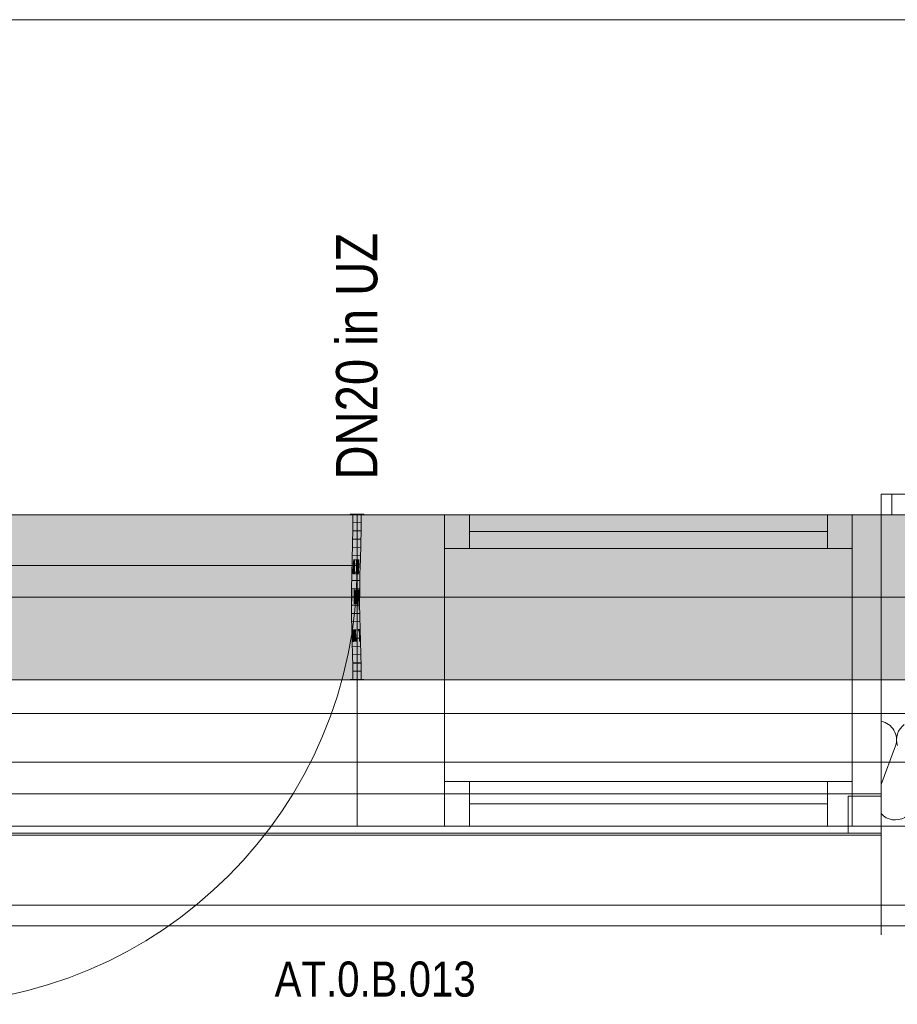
# Model space of a CAD drawing. Extents: x -720 to 300, y 62 to 1162.
# Tile 4 of 143: x -594 to -552, y 204 to 252. Entities that reach past the tile are written whole.
import ezdxf
from ezdxf.lldxf.tags import DXFTag

# ---------------------------------------------------------------- set-up
doc = ezdxf.new("R2010")
doc.units = 0
doc.layers.get('0').update_dxf_attribs({"lineweight": 13})
for name, color, linetype, lineweight, true_color in [('30 -33 Aussenwände- 2 nichttragend', 7, 'Continuous', 9, 0x003dff), ('30 -33 Aussenwände- 7 Fassade_ Elemente', 7, 'Continuous', 9, 0x00aacc), ('30 -34 Innenwände- 2 nichttragend', 7, 'Continuous', 18, 0xff7fe6), ('30 -35 Decken- 1 Konstruktion-Träger- Stahlbeton', 7, 'Continuous', 13, 0x33aa00), ('70 -72 Beschriftung- 1 Beschriftung allgemein', 7, 'Continuous', 9, 0xff6633), ('70 -76 Bemaßung- 2 Allgemein', 9, 'Continuous', 5, 0x808080), ('E_Leerrohr 20', 7, 'Continuous', 13, 0xcc0099), ('E_Leerrohr 20-Shading', 7, 'Continuous', 13, 0xcc0099), ('iwb_Schraffur_Unterzug', 7, 'Continuous', 5, 0xffffcc)]:
    doc.layers.add(name, color=color, linetype=linetype, lineweight=lineweight, true_color=true_color)
doc.layers.add('70 -71 Achsen- 1 Gebäudeachsen', color=7, linetype='STRICHPUNKT2-A06G94018I', lineweight=18)
doc.layers.add('Detailelementbeschriftung', color=7, linetype='Continuous', lineweight=9)
doc.styles.get("Standard").update_dxf_attribs({"font": 'ARIALN.TTF'})
tags = doc.linetypes.add('fein_strichliert-A06G94028I', pattern=[4, 1, -2, 1]).pattern_tags.tags
tags[8:9] = [DXFTag(74, 4), DXFTag(75, 0), DXFTag(340, '0'), DXFTag(46, 0.0), DXFTag(50, 0.0), DXFTag(44, 0.0), DXFTag(45, 0.0)]
tags[6:7] = [DXFTag(74, 4), DXFTag(75, 0), DXFTag(340, '0'), DXFTag(46, 0.0), DXFTag(50, 0.0), DXFTag(44, 0.0), DXFTag(45, 0.0)]
tags[4:5] = [DXFTag(74, 4), DXFTag(75, 0), DXFTag(340, '0'), DXFTag(46, 0.0), DXFTag(50, 0.0), DXFTag(44, 0.0), DXFTag(45, 0.0)]
tags = doc.linetypes.add('STRICHPUNKT2', pattern=[12.7, 6.35, -3.175, 0, -3.175]).pattern_tags.tags
tags[10:11] = [DXFTag(74, 4), DXFTag(75, 0), DXFTag(340, '0'), DXFTag(46, 0.0), DXFTag(50, 0.0), DXFTag(44, 0.0), DXFTag(45, 0.0)]
tags[8:9] = [DXFTag(74, 4), DXFTag(75, 0), DXFTag(340, '0'), DXFTag(46, 0.0), DXFTag(50, 0.0), DXFTag(44, 0.0), DXFTag(45, 0.0)]
tags[6:7] = [DXFTag(74, 4), DXFTag(75, 0), DXFTag(340, '0'), DXFTag(46, 0.0), DXFTag(50, 0.0), DXFTag(44, 0.0), DXFTag(45, 0.0)]
tags[4:5] = [DXFTag(74, 4), DXFTag(75, 0), DXFTag(340, '0'), DXFTag(46, 0.0), DXFTag(50, 0.0), DXFTag(44, 0.0), DXFTag(45, 0.0)]
tags = doc.linetypes.add('STRICHPUNKT2-A06G94018I', pattern=[12.7, 6.35, -3.175, 0, -3.175]).pattern_tags.tags
tags[10:11] = [DXFTag(74, 4), DXFTag(75, 0), DXFTag(340, '0'), DXFTag(46, 0.0), DXFTag(50, 0.0), DXFTag(44, 0.0), DXFTag(45, 0.0)]
tags[8:9] = [DXFTag(74, 4), DXFTag(75, 0), DXFTag(340, '0'), DXFTag(46, 0.0), DXFTag(50, 0.0), DXFTag(44, 0.0), DXFTag(45, 0.0)]
tags[6:7] = [DXFTag(74, 4), DXFTag(75, 0), DXFTag(340, '0'), DXFTag(46, 0.0), DXFTag(50, 0.0), DXFTag(44, 0.0), DXFTag(45, 0.0)]
tags[4:5] = [DXFTag(74, 4), DXFTag(75, 0), DXFTag(340, '0'), DXFTag(46, 0.0), DXFTag(50, 0.0), DXFTag(44, 0.0), DXFTag(45, 0.0)]

# ---------------------------------------------------------------- blocks, each defined once
blk = doc.blocks.new('Shading-A06G93YH8I', base_point=(-577.718, 225.02))
at = {"layer": 'E_Leerrohr 20-Shading', "color": 223, "true_color": 0xc67fb4}
for points in [[(-577.999, 227.924), (-578.057, 227.924), (-578.005, 227.201), (-578.064, 227.202)], [(-577.702, 227.924), (-577.716, 227.924), (-577.71, 227.197), (-577.722, 227.197)], [(-577.668, 227.196), (-577.657, 227.924), (-577.71, 227.197), (-577.702, 227.924)], [(-577.664, 227.196), (-577.657, 227.924), (-577.668, 227.196)], [(-578.005, 227.201), (-578.064, 227.202), (-578.022, 226.478), (-578.079, 226.479)], [(-578.02, 226.478), (-578.005, 227.201), (-578.022, 226.478)], [(-577.71, 227.197), (-577.722, 227.197), (-577.73, 226.471), (-577.738, 226.471)], [(-577.73, 226.471), (-577.714, 226.47), (-577.71, 227.197), (-577.692, 227.197)], [(-577.714, 226.47), (-577.694, 226.47), (-577.692, 227.197), (-577.668, 227.196)], [(-577.679, 226.47), (-577.664, 227.196), (-577.694, 226.47), (-577.668, 227.196)], [(-578.022, 226.478), (-578.079, 226.479), (-578.045, 225.753), (-578.099, 225.755)], [(-578.045, 225.753), (-578.041, 225.753), (-578.022, 226.478), (-578.02, 226.478)], [(-578.041, 225.753), (-578.04, 225.753), (-578.02, 226.478)], [(-577.73, 226.471), (-577.738, 226.471), (-577.755, 225.746), (-577.757, 225.746)], [(-577.73, 226.471), (-577.755, 225.746), (-577.729, 226.471), (-577.752, 225.746)], [(-577.752, 225.746), (-577.741, 225.745), (-577.729, 226.471), (-577.714, 226.47)], [(-577.741, 225.745), (-577.728, 225.745), (-577.714, 226.47), (-577.694, 226.47)], [(-577.699, 225.744), (-577.679, 226.47), (-577.728, 225.745), (-577.694, 226.47)], [(-578.118, 225.029), (-578.053, 225.479), (-578.099, 225.755), (-578.045, 225.753)], [(-578.068, 225.028), (-578.062, 225.158), (-578.118, 225.029), (-578.053, 225.479)], [(-578.059, 225.028), (-578.046, 225.527), (-578.068, 225.028)], [(-578.053, 225.479), (-578.062, 225.158), (-578.047, 225.518), (-578.049, 225.463)], [(-578.045, 225.753), (-578.053, 225.479), (-578.041, 225.753), (-578.047, 225.518)], [(-578.049, 225.463), (-578.046, 225.527), (-578.047, 225.518)], [(-578.047, 225.518), (-578.046, 225.527), (-578.041, 225.753), (-578.04, 225.753)], [(-577.764, 225.484), (-577.776, 225.022), (-577.763, 225.375), (-577.774, 225.022)], [(-577.774, 225.022), (-577.767, 225.021), (-577.763, 225.375), (-577.762, 225.179)], [(-577.755, 225.746), (-577.764, 225.484), (-577.752, 225.746), (-577.763, 225.375)], [(-577.755, 225.746), (-577.757, 225.746), (-577.764, 225.484)], [(-577.763, 225.375), (-577.762, 225.179), (-577.752, 225.746), (-577.741, 225.745)], [(-577.762, 225.179), (-577.76, 225.021), (-577.741, 225.745), (-577.728, 225.745)], [(-577.718, 225.02), (-577.699, 225.744), (-577.76, 225.021), (-577.728, 225.745)], [(-578.068, 225.028), (-578.118, 225.029), (-578.092, 224.302), (-578.131, 224.302)], [(-578.073, 224.302), (-578.059, 225.028), (-578.092, 224.302), (-578.068, 225.028)], [(-577.787, 224.298), (-577.767, 225.021), (-577.79, 224.298), (-577.774, 225.022)], [(-577.774, 225.022), (-577.776, 225.022), (-577.79, 224.298)], [(-577.784, 224.298), (-577.76, 225.021), (-577.787, 224.298), (-577.767, 225.021)], [(-577.782, 224.298), (-577.76, 225.021), (-577.773, 224.626)], [(-577.782, 224.298), (-577.731, 224.298), (-577.76, 225.021), (-577.718, 225.02)], [(-577.767, 225.021), (-577.76, 225.021), (-577.762, 225.179)], [(-577.784, 224.298), (-577.782, 224.298), (-577.773, 224.626)], [(-578.097, 223.575), (-578.094, 223.941), (-578.134, 223.575), (-578.133, 223.941)], [(-578.094, 223.941), (-578.092, 224.302), (-578.133, 223.941), (-578.131, 224.302)], [(-578.076, 223.575), (-578.073, 224.302), (-578.097, 223.575), (-578.092, 224.302)], [(-577.792, 223.773), (-577.791, 223.936), (-577.791, 223.936)], [(-577.791, 223.935), (-577.792, 223.773), (-577.786, 223.935), (-577.79, 223.635)], [(-577.786, 223.935), (-577.784, 224.298), (-577.791, 223.935), (-577.787, 224.298)], [(-577.791, 223.936), (-577.787, 224.298), (-577.791, 223.936), (-577.79, 224.298)], [(-577.789, 223.576), (-577.734, 223.576), (-577.786, 223.935), (-577.733, 223.935)], [(-577.786, 223.935), (-577.733, 223.935), (-577.782, 224.298), (-577.731, 224.298)], [(-577.786, 223.935), (-577.782, 224.298), (-577.786, 224.009)], [(-577.782, 224.298), (-577.784, 224.298), (-577.786, 224.009)], [(-578.097, 223.575), (-578.134, 223.575), (-578.083, 222.964), (-578.127, 222.963)], [(-578.068, 222.964), (-578.076, 223.575), (-578.083, 222.964), (-578.097, 223.575)], [(-577.793, 223.576), (-577.791, 223.576), (-577.792, 223.773), (-577.79, 223.635)], [(-577.791, 223.576), (-577.793, 223.576), (-577.785, 222.97), (-577.785, 222.969)], [(-577.791, 223.576), (-577.789, 223.576), (-577.79, 223.635)], [(-577.776, 222.97), (-577.789, 223.576), (-577.785, 222.97), (-577.791, 223.576)], [(-577.727, 222.971), (-577.734, 223.576), (-577.776, 222.97), (-577.789, 223.576)], [(-578.083, 222.964), (-578.127, 222.963), (-578.058, 222.354), (-578.112, 222.353)], [(-578.053, 222.355), (-578.068, 222.964), (-578.058, 222.354), (-578.083, 222.964)], [(-577.776, 222.97), (-577.785, 222.969), (-577.75, 222.363), (-577.77, 222.362)], [(-577.712, 222.364), (-577.727, 222.971), (-577.75, 222.363), (-577.776, 222.97)], [(-578.112, 222.353), (-578.09, 222.185), (-578.058, 222.354), (-578.049, 222.186)], [(-578.09, 222.185), (-578.112, 222.353), (-578.107, 222.185)], [(-578.094, 221.744), (-578.035, 221.746), (-578.107, 222.185), (-578.09, 222.185)], [(-578.09, 222.185), (-578.035, 221.746), (-578.049, 222.186), (-578.046, 222.116)], [(-578.046, 222.116), (-578.053, 222.355), (-578.058, 222.354)], [(-577.741, 222.188), (-577.75, 222.363), (-577.765, 222.188), (-577.77, 222.362)], [(-577.719, 221.755), (-577.741, 222.188), (-577.752, 221.754), (-577.765, 222.188)], [(-577.707, 222.188), (-577.712, 222.364), (-577.741, 222.188), (-577.75, 222.363)], [(-577.719, 221.755), (-577.694, 221.756), (-577.741, 222.188), (-577.707, 222.188)], [(-578.035, 221.746), (-578.094, 221.744), (-578.017, 221.138), (-578.076, 221.136)], [(-577.719, 221.755), (-577.752, 221.754), (-577.689, 221.146), (-577.735, 221.145)], [(-577.676, 221.146), (-577.694, 221.756), (-577.689, 221.146), (-577.719, 221.755)], [(-578.017, 221.138), (-578.076, 221.136), (-578.005, 220.531), (-578.063, 220.53)], [(-578.004, 220.531), (-578.017, 221.138), (-578.005, 220.531), (-578.017, 221.138)], [(-577.689, 221.146), (-577.735, 221.145), (-577.666, 220.536), (-577.721, 220.535)], [(-577.663, 220.536), (-577.676, 221.146), (-577.666, 220.536), (-577.689, 221.146)], [(-578.005, 220.531), (-578.063, 220.53), (-578.003, 219.924), (-578.057, 219.924)], [(-577.999, 219.924), (-578.004, 220.531), (-578.003, 219.924), (-578.005, 220.531)], [(-577.657, 219.924), (-577.666, 220.536), (-577.716, 219.924), (-577.721, 220.535)], [(-577.657, 219.924), (-577.663, 220.536), (-577.666, 220.536)]]:
    blk.add_solid(points, dxfattribs=at)
at = {"layer": 'E_Leerrohr 20-Shading', "color": 231, "true_color": 0xe17fc9}
for points in [[(-577.892, 227.924), (-577.999, 227.924), (-577.892, 227.2), (-578.005, 227.201)], [(-577.864, 227.199), (-577.857, 227.924), (-577.892, 227.2), (-577.892, 227.924)], [(-577.857, 227.924), (-577.864, 227.199), (-577.859, 227.199)], [(-577.859, 227.199), (-577.853, 227.199), (-577.857, 227.924)], [(-577.853, 227.199), (-577.722, 227.197), (-577.857, 227.924), (-577.716, 227.924)], [(-577.96, 227.201), (-578.005, 227.201), (-577.957, 226.476), (-578.02, 226.478)], [(-577.897, 226.475), (-577.892, 227.2), (-577.957, 226.476), (-577.96, 227.201)], [(-577.879, 226.474), (-577.864, 227.199), (-577.897, 226.475), (-577.892, 227.2)], [(-577.864, 227.199), (-577.879, 226.474), (-577.874, 226.474)], [(-577.864, 226.474), (-577.859, 227.199), (-577.874, 226.474), (-577.864, 227.199)], [(-577.864, 226.474), (-577.842, 226.473), (-577.859, 227.199), (-577.853, 227.199)], [(-577.842, 226.473), (-577.738, 226.471), (-577.853, 227.199), (-577.722, 227.197)], [(-577.957, 226.476), (-578.02, 226.478), (-577.956, 225.751), (-578.04, 225.753)], [(-577.956, 225.751), (-577.912, 225.75), (-577.957, 226.476), (-577.9, 226.475)], [(-577.912, 225.75), (-577.903, 225.75), (-577.9, 226.475), (-577.897, 226.475)], [(-577.899, 225.75), (-577.879, 226.474), (-577.903, 225.75), (-577.897, 226.475)], [(-577.864, 226.474), (-577.879, 226.474), (-577.869, 225.749), (-577.899, 225.75)], [(-577.869, 225.749), (-577.828, 225.748), (-577.864, 226.474), (-577.842, 226.473)], [(-577.828, 225.748), (-577.757, 225.746), (-577.842, 226.473), (-577.738, 226.471)], [(-578.046, 225.527), (-578.059, 225.028), (-578.037, 225.027)], [(-578.04, 225.753), (-578.046, 225.527), (-577.956, 225.751), (-577.956, 225.668)], [(-577.956, 225.668), (-578.046, 225.527), (-577.955, 225.169)], [(-578.037, 225.027), (-577.954, 225.026), (-578.046, 225.527), (-577.955, 225.169)], [(-577.956, 225.751), (-577.956, 225.668), (-577.912, 225.75), (-577.912, 225.736)], [(-577.912, 225.736), (-577.956, 225.668), (-577.923, 225.044), (-577.955, 225.169)], [(-577.918, 225.025), (-577.903, 225.75), (-577.923, 225.044), (-577.912, 225.736)], [(-577.903, 225.75), (-577.918, 225.025), (-577.906, 225.485)], [(-577.906, 225.485), (-577.918, 225.025), (-577.903, 225.485), (-577.914, 225.025)], [(-577.914, 225.025), (-577.9, 225.024), (-577.903, 225.485), (-577.892, 225.485)], [(-577.912, 225.736), (-577.903, 225.75), (-577.912, 225.75)], [(-577.906, 225.485), (-577.899, 225.75), (-577.903, 225.75)], [(-577.872, 225.485), (-577.869, 225.749), (-577.906, 225.485), (-577.899, 225.75)], [(-577.9, 225.024), (-577.875, 225.024), (-577.892, 225.485), (-577.872, 225.485)], [(-577.872, 225.485), (-577.875, 225.024), (-577.823, 225.485), (-577.815, 225.022)], [(-577.869, 225.749), (-577.872, 225.485), (-577.828, 225.748), (-577.823, 225.485)], [(-577.828, 225.748), (-577.823, 225.485), (-577.757, 225.746), (-577.764, 225.484)], [(-577.823, 225.485), (-577.815, 225.022), (-577.764, 225.484), (-577.776, 225.022)], [(-578.037, 225.027), (-578.059, 225.028), (-578.027, 224.301), (-578.073, 224.302)], [(-578.027, 224.301), (-577.95, 224.3), (-578.037, 225.027), (-577.954, 225.026)], [(-577.955, 225.169), (-577.954, 225.026), (-577.923, 225.044), (-577.923, 225.025)], [(-577.954, 225.026), (-577.95, 224.3), (-577.923, 225.025), (-577.931, 224.3)], [(-577.931, 224.3), (-577.918, 225.025), (-577.923, 225.025)], [(-577.914, 225.025), (-577.918, 225.025), (-577.928, 224.3), (-577.931, 224.3)], [(-577.91, 224.3), (-577.9, 225.024), (-577.928, 224.3), (-577.914, 225.025)], [(-577.923, 225.025), (-577.918, 225.025), (-577.923, 225.044)], [(-577.879, 224.299), (-577.875, 225.024), (-577.91, 224.3), (-577.9, 225.024)], [(-577.879, 224.299), (-577.805, 224.299), (-577.875, 225.024), (-577.815, 225.022)], [(-577.815, 225.022), (-577.805, 224.299), (-577.777, 225.022), (-577.798, 224.299)], [(-577.798, 224.299), (-577.79, 224.298), (-577.777, 225.022), (-577.776, 225.022)], [(-578.027, 224.301), (-578.073, 224.302), (-578.025, 223.575), (-578.076, 223.575)], [(-578.027, 224.301), (-578.026, 223.94), (-577.95, 224.3), (-577.946, 223.939)], [(-578.026, 223.94), (-578.025, 223.575), (-577.946, 223.939), (-577.941, 223.575)], [(-577.95, 224.3), (-577.946, 223.939), (-577.931, 224.3), (-577.933, 223.938)], [(-577.942, 223.939), (-577.946, 223.939), (-577.938, 223.575), (-577.941, 223.575)], [(-577.933, 223.938), (-577.942, 223.939), (-577.934, 223.575), (-577.938, 223.575)], [(-577.915, 223.575), (-577.933, 223.938), (-577.934, 223.575)], [(-577.915, 223.575), (-577.91, 224.3), (-577.933, 223.938), (-577.928, 224.3)], [(-577.928, 224.3), (-577.931, 224.3), (-577.933, 223.938)], [(-577.88, 223.772), (-577.879, 224.299), (-577.913, 223.772), (-577.91, 224.3)], [(-577.879, 224.299), (-577.88, 223.772), (-577.805, 224.299), (-577.804, 223.773)], [(-577.79, 224.298), (-577.805, 224.299), (-577.795, 223.773), (-577.804, 223.773)], [(-577.79, 224.298), (-577.795, 223.773), (-577.791, 223.936)], [(-577.795, 223.773), (-577.792, 223.773), (-577.791, 223.936)], [(-578.025, 223.575), (-578.076, 223.575), (-578.03, 222.965), (-578.068, 222.964)], [(-578.03, 222.965), (-577.928, 222.967), (-578.025, 223.575), (-577.941, 223.575)], [(-577.941, 223.575), (-577.928, 222.967), (-577.938, 223.575), (-577.927, 222.967)], [(-577.927, 222.967), (-577.934, 223.575), (-577.938, 223.575)], [(-577.915, 223.575), (-577.934, 223.575), (-577.913, 222.967), (-577.927, 222.967)], [(-577.915, 223.575), (-577.88, 223.576), (-577.913, 223.772), (-577.88, 223.772)], [(-577.878, 222.968), (-577.88, 223.576), (-577.913, 222.967), (-577.915, 223.575)], [(-577.804, 223.773), (-577.88, 223.772), (-577.805, 223.576), (-577.88, 223.576)], [(-577.805, 223.576), (-577.88, 223.576), (-577.809, 223.448)], [(-577.809, 223.448), (-577.88, 223.576), (-577.821, 222.969), (-577.878, 222.968)], [(-577.804, 223.439), (-577.809, 223.448), (-577.817, 222.969), (-577.821, 222.969)], [(-577.817, 222.969), (-577.808, 222.969), (-577.804, 223.439)], [(-577.803, 223.576), (-577.805, 223.576), (-577.804, 223.439), (-577.809, 223.448)], [(-577.793, 223.576), (-577.804, 223.439), (-577.798, 222.969), (-577.808, 222.969)], [(-577.804, 223.773), (-577.805, 223.576), (-577.803, 223.68)], [(-577.805, 223.576), (-577.803, 223.576), (-577.803, 223.68)], [(-577.795, 223.773), (-577.804, 223.773), (-577.8, 223.576), (-577.803, 223.576)], [(-577.803, 223.576), (-577.804, 223.439), (-577.8, 223.576)], [(-577.804, 223.439), (-577.793, 223.576), (-577.8, 223.576)], [(-577.792, 223.773), (-577.795, 223.773), (-577.793, 223.576), (-577.8, 223.576)], [(-577.793, 223.576), (-577.798, 222.969), (-577.785, 222.969)], [(-578.03, 222.965), (-578.068, 222.964), (-578.041, 222.355), (-578.053, 222.355)], [(-578.041, 222.355), (-577.912, 222.358), (-578.03, 222.965), (-577.928, 222.967)], [(-577.912, 222.358), (-577.927, 222.967), (-577.928, 222.967)], [(-577.913, 222.967), (-577.927, 222.967), (-577.908, 222.358), (-577.912, 222.358)], [(-577.873, 222.359), (-577.878, 222.968), (-577.908, 222.358), (-577.913, 222.967)], [(-577.878, 222.968), (-577.873, 222.359), (-577.817, 222.969), (-577.836, 222.36)], [(-577.836, 222.36), (-577.819, 222.361), (-577.817, 222.969), (-577.808, 222.969)], [(-577.819, 222.361), (-577.77, 222.362), (-577.808, 222.969), (-577.785, 222.969)], [(-578.041, 222.355), (-578.053, 222.355), (-578.046, 222.116)], [(-578.046, 222.116), (-577.894, 221.75), (-578.044, 222.186), (-577.907, 222.187)], [(-577.894, 221.75), (-578.046, 222.116), (-578.035, 221.746)], [(-577.907, 222.187), (-577.912, 222.358), (-578.044, 222.186), (-578.041, 222.355)], [(-577.908, 222.358), (-577.912, 222.358), (-577.907, 222.187)], [(-577.868, 221.751), (-577.873, 222.359), (-577.907, 222.187), (-577.908, 222.358)], [(-577.868, 221.751), (-577.907, 222.187), (-577.894, 221.75)], [(-577.873, 222.359), (-577.868, 221.751), (-577.836, 222.36), (-577.856, 221.751)], [(-577.856, 221.751), (-577.832, 221.752), (-577.836, 222.36), (-577.819, 222.361)], [(-577.819, 222.361), (-577.832, 221.752), (-577.765, 222.188), (-577.772, 221.753)], [(-577.819, 222.361), (-577.765, 222.188), (-577.77, 222.362)], [(-577.772, 221.753), (-577.752, 221.754), (-577.765, 222.188)], [(-577.894, 221.75), (-578.035, 221.746), (-577.876, 221.141), (-578.017, 221.138)], [(-577.868, 221.751), (-577.894, 221.75), (-577.863, 221.142), (-577.876, 221.141)], [(-577.868, 221.751), (-577.865, 221.44), (-577.856, 221.751)], [(-577.865, 221.44), (-577.832, 221.752), (-577.856, 221.751)], [(-577.865, 221.44), (-577.863, 221.142), (-577.832, 221.752), (-577.844, 221.142)], [(-577.832, 221.752), (-577.844, 221.142), (-577.772, 221.753), (-577.782, 221.144)], [(-577.782, 221.144), (-577.735, 221.145), (-577.772, 221.753), (-577.752, 221.754)], [(-578.008, 221.138), (-578.017, 221.138), (-578.004, 220.531)], [(-577.863, 220.533), (-577.876, 221.141), (-578.004, 220.531), (-578.008, 221.138)], [(-577.863, 221.142), (-577.876, 221.141), (-577.859, 220.533), (-577.863, 220.533)], [(-577.859, 220.533), (-577.854, 220.533), (-577.863, 221.142), (-577.844, 221.142)], [(-577.844, 221.142), (-577.854, 220.533), (-577.782, 221.144), (-577.791, 220.534)], [(-577.791, 220.534), (-577.721, 220.535), (-577.782, 221.144), (-577.735, 221.145)], [(-577.863, 220.533), (-578.004, 220.531), (-577.857, 219.924), (-577.999, 219.924)], [(-577.859, 220.533), (-577.863, 220.533), (-577.857, 219.924)], [(-577.857, 219.924), (-577.854, 220.533), (-577.859, 220.533)], [(-577.857, 219.924), (-577.716, 219.924), (-577.854, 220.533), (-577.721, 220.535)]]:
    blk.add_solid(points, dxfattribs=at)
blk = doc.blocks.new('Shading-A06G93YJ8I', base_point=(-577.857, 227.136))
at = {"layer": 'E_Leerrohr 20-Shading', "color": 213, "true_color": 0xd67fc0}
for points in [[(-578.187, 227.924), (-577.857, 227.924), (-578.187, 227.936), (-577.857, 227.936)], [(-578.057, 227.136), (-577.857, 227.136), (-578.057, 227.924), (-577.857, 227.924)], [(-577.857, 227.936), (-577.857, 227.924), (-577.792, 227.936), (-577.792, 227.924)], [(-577.857, 227.136), (-577.657, 227.136), (-577.857, 227.924), (-577.657, 227.924)], [(-577.792, 227.924), (-577.527, 227.924), (-577.792, 227.936), (-577.527, 227.936)]]:
    blk.add_solid(points, dxfattribs=at)
blk = doc.blocks.new('Shading-A06G93YL8I', base_point=(-577.657, 220.712))
at = {"layer": 'E_Leerrohr 20-Shading', "color": 213, "true_color": 0xd67fc0}
for points in [[(-577.857, 220.712), (-578.057, 220.712), (-577.857, 219.924), (-578.057, 219.924)], [(-577.657, 220.712), (-577.857, 220.712), (-577.657, 219.924), (-577.857, 219.924)], [(-577.857, 219.924), (-578.187, 219.924), (-577.857, 219.912), (-578.187, 219.912)], [(-577.792, 219.924), (-577.857, 219.924), (-577.792, 219.912), (-577.857, 219.912)], [(-577.527, 219.912), (-577.527, 219.924), (-577.792, 219.912), (-577.792, 219.924)]]:
    blk.add_solid(points, dxfattribs=at)
blk = doc.blocks.new('Referenz-A06G94038I')
at = {"layer": '30 -33 Aussenwände- 2 nichttragend', "color": 0, "linetype": 'fein_strichliert-A06G94028I', "lineweight": -2, "ltscale": 0.13}
blk.add_line((-458.357, 215.912), (-552.457, 215.912), dxfattribs=at)
at = {"layer": '30 -33 Aussenwände- 7 Fassade_ Elemente', "color": 0, "linetype": 'Continuous', "lineweight": -2, "ltscale": 0.13}
for p, q in [((-458.857, 227.912), (-601.857, 227.912)), ((-599.137, 227.912), (-577.857, 227.912)), ((-577.857, 227.912), (-577.857, 225.452)), ((-577.857, 212.812), (-577.857, 227.912)), ((-577.857, 227.912), (-573.617, 227.912)), ((-573.617, 227.912), (-573.617, 212.812)), ((-573.617, 227.912), (-572.417, 227.912)), ((-573.617, 226.272), (-573.617, 227.912)), ((-573.617, 227.912), (-553.857, 227.912)), ((-573.617, 226.272), (-573.617, 227.912)), ((-572.417, 227.912), (-572.417, 226.272)), ((-555.057, 226.272), (-555.057, 227.912)), ((-555.057, 227.912), (-553.857, 227.912)), ((-553.857, 227.912), (-552.457, 227.912)), ((-553.857, 227.912), (-553.857, 226.272)), ((-553.857, 212.812), (-553.857, 227.912)), ((-553.857, 227.912), (-553.857, 226.272)), ((-552.457, 227.912), (-552.457, 207.542)), ((-552.457, 227.912), (-552.457, 212.812)), ((-555.057, 227.092), (-572.417, 227.092)), ((-572.417, 226.272), (-573.617, 226.272)), ((-553.857, 226.272), (-573.617, 226.272)), ((-553.857, 226.272), (-555.057, 226.272)), ((-577.857, 225.452), (-599.137, 225.452)), ((-601.857, 218.272), (-458.857, 218.272)), ((-551.761, 216.712), (-552.457, 214.828)), ((-573.617, 212.812), (-573.617, 214.972)), ((-573.617, 214.972), (-572.417, 214.972)), ((-573.617, 214.972), (-553.857, 214.972)), ((-573.617, 212.812), (-573.617, 214.972)), ((-572.417, 214.972), (-572.417, 212.812)), ((-555.057, 212.812), (-555.057, 214.972)), ((-555.057, 214.972), (-553.857, 214.972)), ((-553.857, 214.972), (-553.857, 212.812)), ((-553.857, 214.972), (-553.857, 212.812)), ((-555.057, 213.892), (-572.417, 213.892)), ((-554.057, 214.272), (-552.457, 214.272)), ((-554.057, 212.472), (-554.057, 214.272)), ((-552.457, 214.272), (-552.457, 212.472)), ((-454.357, 212.812), (-606.857, 212.812)), ((-601.357, 212.812), (-459.357, 212.812)), ((-573.617, 212.812), (-577.857, 212.812)), ((-572.417, 212.812), (-573.617, 212.812)), ((-553.857, 212.812), (-573.617, 212.812)), ((-553.857, 212.812), (-555.057, 212.812)), ((-552.457, 212.472), (-554.057, 212.472)), ((-552.457, 212.812), (-553.857, 212.812)), ((-459.357, 208.972), (-601.357, 208.972)), ((-604.957, 207.972), (-455.757, 207.972))]:
    blk.add_line(p, q, dxfattribs=at)
at = {"layer": '30 -33 Aussenwände- 7 Fassade_ Elemente', "color": 0, "linetype": 'fein_strichliert-A06G94028I', "lineweight": -2, "ltscale": 0.13}
for p, q in [((-600.857, 214.372), (-552.457, 214.372)), ((-599.257, 212.472), (-576.657, 212.472)), ((-554.057, 212.472), (-576.657, 212.472)), ((-600.857, 212.372), (-552.457, 212.372)), ((-552.457, 207.972), (-600.857, 207.972))]:
    blk.add_line(p, q, dxfattribs=at)
blk.add_ellipse((-599.137, 225.452), major_axis=(0, -21.28), ratio=1, start_param=0, end_param=1.570796, dxfattribs=at)
at = {"layer": '30 -33 Aussenwände- 7 Fassade_ Elemente', "color": 0, "linetype": 'Continuous', "lineweight": -2, "ltscale": 0.13}
for centre, major_axis, end_param in [((-552.635, 216.994), (0.874, -0.282), 1.687595), ((-550.797, 216.994), (-0.539, 0.744), 1.254884), ((-551.774, 214.03), (-0.684, -0.614), 2.721951)]:
    blk.add_ellipse(centre, major_axis=major_axis, ratio=1, start_param=0, end_param=end_param, dxfattribs=at)
at = {"layer": '30 -34 Innenwände- 2 nichttragend', "color": 0, "lineweight": -2}
for p, q in [((-296.857, 228.912), (-552.457, 228.912)), ((-551.937, 228.912), (-551.937, 227.912)), ((-296.857, 227.912), (-552.457, 227.912))]:
    blk.add_line(p, q, dxfattribs=at)
at = {"layer": '30 -34 Innenwände- 2 nichttragend', "color": 0, "linetype": 'Continuous', "lineweight": -2, "ltscale": 0.13}
for p, q in [((-296.857, 228.912), (-552.457, 228.912)), ((-552.457, 227.912), (-552.457, 228.912)), ((-296.857, 227.912), (-552.457, 227.912))]:
    blk.add_line(p, q, dxfattribs=at)
at = {"layer": '30 -35 Decken- 1 Konstruktion-Träger- Stahlbeton', "color": 0, "linetype": 'fein_strichliert-A06G94028I', "lineweight": -2, "ltscale": 0.13}
for p, q in [((-2.357, 223.912), (-682.362, 223.912)), ((-2.357, 215.912), (-682.362, 215.912))]:
    blk.add_line(p, q, dxfattribs=at)
at = {"layer": '70 -71 Achsen- 1 Gebäudeachsen', "color": 0, "linetype": 'STRICHPUNKT2-A06G94018I', "lineweight": -2, "ltscale": 0.13}
blk.add_line((-682.362, 219.912), (76.456, 219.912), dxfattribs=at)
at = {"layer": '70 -76 Bemaßung- 2 Allgemein', "color": 0, "linetype": 'Continuous', "lineweight": -2, "ltscale": 0.13}
blk.add_line((-4.416, 251.912), (-682.362, 251.912), dxfattribs=at)
at = {"layer": '70 -72 Beschriftung- 1 Beschriftung allgemein', "color": 0, "linetype": 'Continuous', "lineweight": -2, "ltscale": 0.13, "insert": (-581.852, 206.246), "char_height": 1.7, "attachment_point": 1}
blk.add_mtext('{\\fArial Narrow;AT.0.B.013}', dxfattribs=at)
blk = doc.blocks.new('Referenz-A06G94058I')
at = {"layer": 'iwb_Schraffur_Unterzug', "linetype": 'Continuous', "ltscale": 0.13}
for points in [[(-682.362, 227.912), (-2.356, 227.912), (-682.362, 225.659)], [(-682.362, 225.659), (-2.356, 227.912), (-2.356, 219.912)], [(-682.362, 225.659), (-2.356, 219.912), (-682.362, 222.165)], [(-682.362, 222.165), (-2.356, 219.912), (-682.362, 219.912)]]:
    blk.add_solid(points, dxfattribs=at)
blk = doc.blocks.new('Enddeckel-A06G94118I')
at = {"color": 0, "linetype": 'ByBlock', "lineweight": -2, "ltscale": 0.13}
for p, q in [((-578.057, 220.712), (-578.057, 219.924)), ((-577.94, 220.712), (-578.057, 220.712)), ((-577.775, 220.712), (-577.94, 220.712)), ((-577.657, 220.712), (-577.775, 220.712)), ((-577.657, 219.924), (-577.657, 220.712)), ((-578.187, 219.924), (-578.187, 219.912)), ((-577.994, 219.924), (-578.187, 219.924)), ((-577.994, 219.912), (-578.187, 219.912)), ((-577.94, 219.924), (-578.057, 219.924)), ((-577.721, 219.924), (-577.994, 219.924)), ((-577.721, 219.912), (-577.994, 219.912)), ((-577.775, 219.924), (-577.94, 219.924)), ((-577.657, 219.924), (-577.775, 219.924)), ((-577.527, 219.924), (-577.721, 219.924)), ((-577.527, 219.912), (-577.721, 219.912)), ((-577.527, 219.912), (-577.527, 219.924))]:
    blk.add_line(p, q, dxfattribs=at)
at = {"color": 0, "linetype": 'STRICHPUNKT2', "lineweight": 5, "ltscale": 0.13}
blk.add_line((-577.857, 219.924), (-577.857, 220.712), dxfattribs=at)
blk = doc.blocks.new('Enddeckel-A06G94138I')
at = {"color": 0, "linetype": 'ByBlock', "lineweight": -2, "ltscale": 0.13}
for p, q in [((-578.187, 227.936), (-578.187, 227.924)), ((-578.187, 227.936), (-577.994, 227.936)), ((-578.187, 227.924), (-577.994, 227.924)), ((-578.057, 227.924), (-578.057, 227.136)), ((-578.057, 227.924), (-577.94, 227.924)), ((-577.994, 227.936), (-577.721, 227.936)), ((-577.994, 227.924), (-577.721, 227.924)), ((-577.94, 227.924), (-577.775, 227.924)), ((-577.775, 227.924), (-577.657, 227.924)), ((-577.721, 227.936), (-577.527, 227.936)), ((-577.721, 227.924), (-577.527, 227.924)), ((-577.657, 227.136), (-577.657, 227.924)), ((-577.527, 227.924), (-577.527, 227.936)), ((-578.057, 227.136), (-577.94, 227.136)), ((-577.94, 227.136), (-577.775, 227.136)), ((-577.775, 227.136), (-577.657, 227.136))]:
    blk.add_line(p, q, dxfattribs=at)
at = {"color": 0, "linetype": 'STRICHPUNKT2', "lineweight": 5, "ltscale": 0.13}
blk.add_line((-577.857, 227.924), (-577.857, 227.136), dxfattribs=at)
blk = doc.blocks.new('Flexrohr-A06G94158I')
at = {"color": 0, "linetype": 'ByBlock', "lineweight": -2, "ltscale": 0.13}
for p, q in [((-578.057, 227.924), (-578.064, 227.202)), ((-578.057, 227.924), (-577.657, 227.924)), ((-577.657, 227.924), (-577.664, 227.196)), ((-578.049, 227.526), (-577.673, 227.523)), ((-578.064, 227.202), (-578.079, 226.479)), ((-578.053, 227.127), (-577.677, 227.121)), ((-577.664, 227.196), (-577.679, 226.47)), ((-578.079, 226.479), (-578.099, 225.755)), ((-578.071, 226.329), (-577.695, 226.32)), ((-578.062, 226.728), (-577.686, 226.72)), ((-577.679, 226.47), (-577.699, 225.744)), ((-578.082, 225.929), (-577.706, 225.92)), ((-578.099, 225.755), (-578.118, 225.029)), ((-578.092, 225.529), (-577.717, 225.52)), ((-577.699, 225.744), (-577.718, 225.02)), ((-578.118, 225.029), (-578.131, 224.302)), ((-578.103, 225.129), (-577.727, 225.12)), ((-577.718, 225.02), (-577.731, 224.298)), ((-578.111, 224.728), (-577.735, 224.721)), ((-578.131, 224.302), (-578.134, 223.575)), ((-578.121, 223.926), (-577.745, 223.924)), ((-578.119, 224.327), (-577.743, 224.323)), ((-577.731, 224.298), (-577.734, 223.576)), ((-578.134, 223.575), (-578.127, 222.963)), ((-578.122, 223.524), (-577.746, 223.526)), ((-577.734, 223.576), (-577.727, 222.971)), ((-578.127, 222.963), (-578.112, 222.353)), ((-578.117, 223.122), (-577.741, 223.128)), ((-577.727, 222.971), (-577.712, 222.364)), ((-578.109, 222.721), (-577.733, 222.729)), ((-578.112, 222.353), (-578.093, 221.744)), ((-578.099, 222.32), (-577.723, 222.33)), ((-577.712, 222.364), (-577.694, 221.756)), ((-578.093, 221.744), (-578.076, 221.136)), ((-578.087, 221.92), (-577.711, 221.931)), ((-578.075, 221.52), (-577.699, 221.531)), ((-577.694, 221.756), (-577.676, 221.146)), ((-578.076, 221.136), (-578.063, 220.53)), ((-578.064, 221.121), (-577.688, 221.13)), ((-577.676, 221.146), (-577.663, 220.536)), ((-578.055, 220.722), (-577.679, 220.729)), ((-578.063, 220.53), (-578.057, 219.924)), ((-578.049, 220.324), (-577.673, 220.328)), ((-577.663, 220.536), (-577.657, 219.924)), ((-578.057, 219.924), (-577.657, 219.924)), ((-578.045, 219.926), (-577.669, 219.926))]:
    blk.add_line(p, q, dxfattribs=at)
blk = doc.blocks.new('Einzeiliger Text-A06G94178I')
at = {"color": 0, "lineweight": -2, "insert": (-578.877, 229.613), "char_height": 2, "attachment_point": 1, "rotation": 90}
blk.add_mtext('{\\fArial Narrow;DN20 in UZ}', dxfattribs=at)

msp = doc.modelspace()

# ---------------------------------------------------------------- block references
at = {"color": 8, "lineweight": 13, "ltscale": 0.13, "true_color": 0x808080}
msp.add_blockref('Referenz-A06G94038I', (0, 0), dxfattribs=at)
at = {"color": 8, "lineweight": 25, "ltscale": 0.25, "true_color": 0x808080}
msp.add_blockref('Referenz-A06G94058I', (0, 0), dxfattribs=at)
at = {"layer": 'Detailelementbeschriftung', "ltscale": 0.13}
msp.add_blockref('Einzeiliger Text-A06G94178I', (0, 0), dxfattribs=at)
at = {"layer": 'E_Leerrohr 20'}
for name, p in [('Shading-A06G93YJ8I', (-577.857, 227.136)), ('Shading-A06G93YH8I', (-577.718, 225.02)), ('Shading-A06G93YL8I', (-577.657, 220.712))]:
    msp.add_blockref(name, p, dxfattribs=at)
at = {"layer": 'E_Leerrohr 20', "ltscale": 0.13}
for name in ['Enddeckel-A06G94138I', 'Flexrohr-A06G94158I', 'Enddeckel-A06G94118I']:
    msp.add_blockref(name, (0, 0), dxfattribs=at)

doc.saveas('drawing.dxf')
